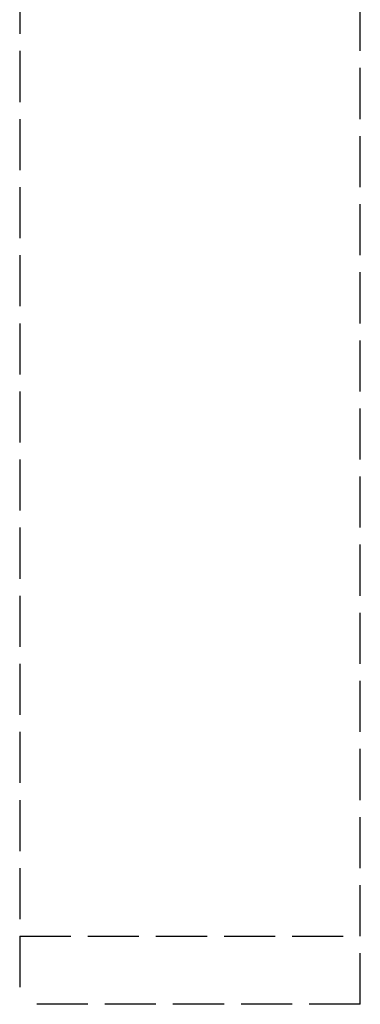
# Model space of a CAD drawing. Header units: millimetres. Extents: x 0 to 351, y -151 to 214.
# Tile 2 of 3: x 246 to 256, y -45 to -16. Entities that reach past the tile are written whole.
import ezdxf

# ---------------------------------------------------------------- set-up
doc = ezdxf.new("R2010")
doc.units = ezdxf.units.MM
doc.header["$LTSCALE"] = 10
doc.linetypes.add('ALLCAD_Strich', pattern=[0.2, 0.15, -0.05])
doc.layers.add('BESCH_KONT_sich_schn_grun_2d', color=10, linetype='Continuous')

msp = doc.modelspace()

# ---------------------------------------------------------------- linework, layer by layer
at = {"layer": 'BESCH_KONT_sich_schn_grun_2d', "linetype": 'ALLCAD_Strich'}
for p, q in [((245.8, -2.5), (245.8, -42.5)), ((255.8, -42.5), (255.8, -2.5)), ((245.8, -42.5), (245.8, -44.5)), ((245.8, -42.5), (255.8, -42.5)), ((255.8, -44.5), (255.8, -42.5)), ((255.8, -44.5), (245.8, -44.5))]:
    msp.add_line(p, q, dxfattribs=at)

doc.saveas('drawing.dxf')
